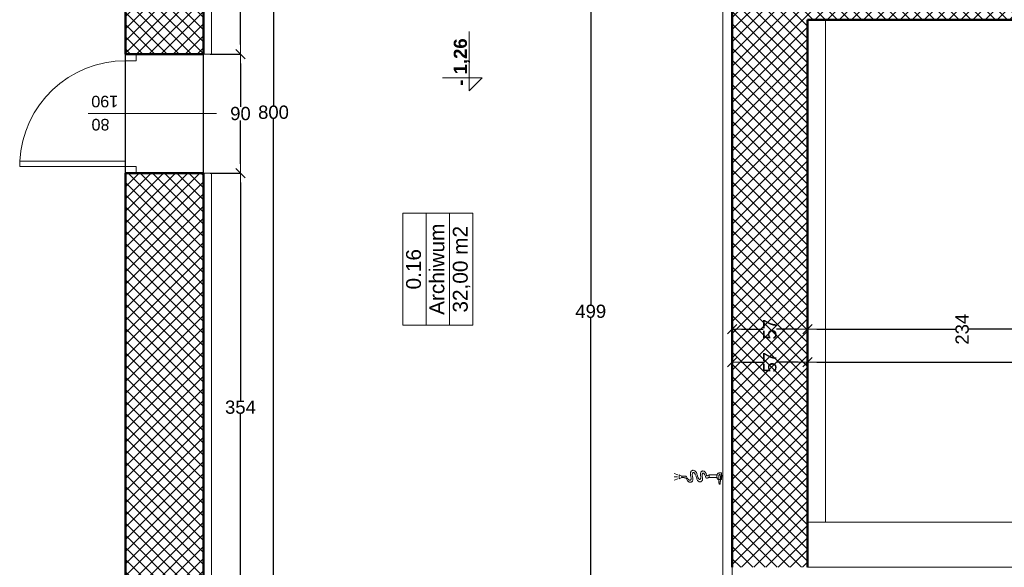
# Model space of a CAD drawing. Header units: millimetres. Extents: x 309006 to 595006, y -33000 to 67000.
# Tile 27 of 55: x 441522 to 448971, y 13562 to 17702. Entities that reach past the tile are written whole.
import ezdxf
from ezdxf.enums import TextEntityAlignment as Align

# ---------------------------------------------------------------- set-up
doc = ezdxf.new("R2010")
doc.units = ezdxf.units.MM
doc.header["$MEASUREMENT"] = 0
doc.linetypes.add('Przerywana 1_100', pattern=[100, 50, -50])
for name, color, linetype in [('Drzwi ArchiCAD', 7, 'Continuous'), ('Opisy', 7, 'Continuous'), ('Wymiary', 7, 'Continuous'), ('Ściany', 7, 'Continuous')]:
    doc.layers.add(name, color=color, linetype=linetype)
for name, color, linetype, lineweight in [('Drzwi ArchiCAD_Nr_pióra__21', 7, 'Continuous', 50), ('Drzwi ArchiCAD_Nr_pióra__3', 7, 'Continuous', 20), ('Drzwi ArchiCAD_Nr_pióra__4', 7, 'Continuous', 20), ('Metryczki pomieszczeń ArchiCADa_Nr_pióra__6', 7, 'Continuous', 13), ('Poziomy_Nr_pióra__6', 7, 'Continuous', 13), ('Znaczniki drzwi ArchiCADa_Nr_pióra__5', 7, 'Continuous', 5), ('Ściany_Nr_pióra__21', 7, 'Continuous', 50), ('Ściany_Nr_pióra__3', 7, 'Continuous', 20)]:
    doc.layers.add(name, color=color, linetype=linetype, lineweight=lineweight)
for name, color, linetype, lineweight, true_color in [('Drzwi ArchiCAD_Nr_pióra__82', 7, 'Continuous', 5, 0x4b4b4b), ('Wyposażenie_Nr_pióra__43', 7, 'Continuous', 5, 0x4b4b4b), ('Ściany_Nr_pióra__102', 7, 'Continuous', 5, 0x8c8c8c)]:
    doc.layers.add(name, color=color, linetype=linetype, lineweight=lineweight, true_color=true_color)
doc.styles.add('GENERATED_STYLE_1', font='arial.ttf')
doc.styles.add('GENERATED_STYLE_2', font='arial.ttf')
doc.dimstyles.new('GENERATED_STYLE__1', dxfattribs={"dimtxt": 100, "dimasz": 71.25, "dimexe": 0.18, "dimexo": 50, "dimgap": 0.09, "dimtad": 1, "dimdec": 0, "dimlfac": 0.1, "dimzin": 0, "dimdsep": 46, "dimtxsty": 'GENERATED_STYLE_1', "dimblk": 'ARROWHEAD_6', "dimblk1": 'ARROWHEAD_6', "dimblk2": 'ARROWHEAD_6', "dimcen": 0.09, "dimclrd": 7, "dimclre": 7, "dimclrt": 7, "dimazin": 0, "dimtfac": 1, "dimtdec": 4, "dimtmove": 0, "dimatfit": 3, "dimfxl": 1, "dimtolj": 1, "dimtzin": 0, "dimarcsym": 0})
doc.dimstyles.new('GENERATED_STYLE__2', dxfattribs={"dimtxt": 100, "dimasz": 71.25, "dimexe": 0.18, "dimexo": 50, "dimgap": 0.09, "dimtad": 1, "dimtih": 1, "dimtoh": 1, "dimdec": 0, "dimlfac": 0.1, "dimzin": 0, "dimdsep": 46, "dimtxsty": 'GENERATED_STYLE_1', "dimblk": 'ARROWHEAD_6', "dimblk1": 'ARROWHEAD_6', "dimblk2": 'ARROWHEAD_6', "dimcen": 0.09, "dimclrd": 7, "dimclre": 7, "dimclrt": 7, "dimazin": 0, "dimtfac": 1, "dimtdec": 4, "dimtmove": 0, "dimatfit": 3, "dimfxl": 1, "dimtolj": 1, "dimtzin": 0, "dimarcsym": 0})
pattern_1 = [(45, (0, 0), (-45.961939, 45.961939), []), (135, (0, 0), (45.961939, 45.961939), [])]

# ---------------------------------------------------------------- blocks, each defined once
blk = doc.blocks.new('Archiwum_0.16_52', base_point=(288252.3, 21024.6))
at = {"layer": 'Metryczki pomieszczeń ArchiCADa_Nr_pióra__6', "linetype": 'Continuous'}
for p, q in [((287829.4, 21289.8), (288675.2, 21289.8)), ((287829.4, 21113), (287829.4, 21289.8)), ((288675.2, 21289.8), (288675.2, 21113)), ((288675.2, 21113), (287829.4, 21113)), ((287829.4, 21113), (288675.2, 21113)), ((287829.4, 20936.2), (287829.4, 21113)), ((288675.2, 21113), (288675.2, 20936.2)), ((288675.2, 20936.2), (287829.4, 20936.2)), ((287829.4, 20936.2), (288675.2, 20936.2)), ((287829.4, 20759.4), (287829.4, 20936.2)), ((288675.2, 20936.2), (288675.2, 20759.4)), ((288675.2, 20759.4), (287829.4, 20759.4))]:
    blk.add_line(p, q, dxfattribs=at)
at = {"layer": 'Metryczki pomieszczeń ArchiCADa_Nr_pióra__6'}
for tag, style, p in [('ROOM_NUMBER', 'GENERATED_STYLE_2', (288252.3, 21264.1)), ('ROOM_NAME', 'GENERATED_STYLE_2', (288252.3, 21087.3)), ('ROOM_AREA', 'GENERATED_STYLE_1', (288252.3, 20910.5))]:
    blk.add_attdef(tag, text='', height=112.5, dxfattribs=dict(at, style=style)).set_placement(p, align=Align.TOP_CENTER)
blk = doc.blocks.new('Ściana_141', base_point=(290139, 18797.1))
at = {"layer": 'Ściany_Nr_pióra__102', "linetype": 'Continuous'}
h = blk.add_hatch(dxfattribs=at)
h.set_pattern_fill('Bloczki_betonowe', color=256, style=0, pattern_type=2)
h.set_pattern_definition(pattern_1)
h.paths.add_polyline_path([(290139, 18227.1), (290139, 15757.1), (290219, 15757.1), (290429, 15757.1), (290429, 18797.1)])
at = {"layer": 'Ściany_Nr_pióra__21', "linetype": 'Continuous', "flags": 128}
blk.add_lwpolyline([(290139, 18227.1), (290139, 15887.1)], dxfattribs=at)
blk = doc.blocks.new('D1 Drzwi proste 13_7')
at = {"layer": 'Drzwi ArchiCAD_Nr_pióra__21', "linetype": 'Continuous'}
for p, q in [((-450, 0), (-450, -80)), ((450, 0), (450, -80))]:
    blk.add_line(p, q, dxfattribs=at)
at = {"layer": 'Drzwi ArchiCAD_Nr_pióra__3', "linetype": 'Continuous'}
blk.add_arc((400, 0), 800, 92.86598, 180, dxfattribs=at)
at = {"layer": 'Drzwi ArchiCAD_Nr_pióra__4', "linetype": 'Continuous'}
for p, q in [((400, 800), (360, 800)), ((360, 800), (360, 0)), ((400, 0), (400, 800)), ((-400, 0), (-450, 0)), ((-450, 0), (-450, -80)), ((-400, -80), (-400, 0)), ((360, 0), (400, 0)), ((450, 0), (400, 0)), ((400, 0), (400, -80)), ((450, -80), (450, 0)), ((-450, -80), (-400, -80)), ((400, -80), (450, -80))]:
    blk.add_line(p, q, dxfattribs=at)
at = {"layer": 'Drzwi ArchiCAD_Nr_pióra__82', "linetype": 'Przerywana 1_100'}
for p, q in [((-450, 0), (450, 0)), ((-450, -590), (450, -590))]:
    blk.add_line(p, q, dxfattribs=at)
blk = doc.blocks.new('Znacznik O 13_11')
at = {"layer": 'Znaczniki drzwi ArchiCADa_Nr_pióra__5', "linetype": 'Continuous'}
blk.add_line((0, -871.25), (0, 100), dxfattribs=at)
at = {"layer": 'Znaczniki drzwi ArchiCADa_Nr_pióra__5', "style": 'GENERATED_STYLE_1'}
for tag, p in [('AC_MarkerText_3', (-161.25, -587.2295)), ('AC_MarkerText_2', (13.75, -653.6295))]:
    blk.add_attdef(tag, text='', height=87.5, rotation=270, dxfattribs=at).set_placement(p, align=Align.BOTTOM_LEFT)
blk = doc.blocks.new('Ściana_155', base_point=(293439, 22797.1))
at = {"layer": 'Ściany_Nr_pióra__102', "linetype": 'Continuous'}
h = blk.add_hatch(dxfattribs=at)
h.set_pattern_fill('Bloczki_betonowe', color=256, style=0, pattern_type=2)
h.set_pattern_definition(pattern_1)
h.paths.add_polyline_path([(288979, 23387.1), (285079, 23387.1), (285079, 22877.1), (285079, 22797.1), (288979, 22797.1), (288979, 23307.1)])
h = blk.add_hatch(dxfattribs=at)
h.set_pattern_fill('Bloczki_betonowe', color=256, style=0, pattern_type=2)
h.set_pattern_definition(pattern_1)
h.paths.add_polyline_path([(289879, 23307.1), (289879, 22797.1), (293439, 22797.1), (294019, 23387.1), (289879, 23387.1)])
at = {"layer": 'Ściany_Nr_pióra__21', "linetype": 'Continuous'}
for p, q in [((288979, 23387.1), (288979, 23307.1)), ((289879, 23387.1), (289879, 23307.1)), ((288979, 23307.1), (288979, 22797.1)), ((289879, 23307.1), (289879, 22797.1))]:
    blk.add_line(p, q, dxfattribs=at)
at = {"layer": 'Ściany_Nr_pióra__21', "linetype": 'Continuous', "flags": 128}
for points in [[(288979, 23387.1), (285079, 23387.1)], [(294019, 23387.1), (289879, 23387.1)], [(285439, 22797.1), (288979, 22797.1)], [(289879, 22797.1), (293439, 22797.1)]]:
    blk.add_lwpolyline(points, dxfattribs=at)
at = {"layer": 'Drzwi ArchiCAD', "color": 251, "linetype": 'Continuous', "lineweight": 20, "true_color": 0x6a6a6a, "xscale": -1, "zscale": 1000}
blk.add_blockref('D1 Drzwi proste 13_7', (289429, 23387.1), dxfattribs=at)
at = {"layer": 'Znaczniki drzwi ArchiCADa_Nr_pióra__5'}
ref = blk.add_blockref('Znacznik O 13_11', (289429, 22797.1), dxfattribs=dict(at, rotation=180))
ref.add_attrib('AC_MarkerText_2', '80', dxfattribs={"color": 7, "height": 87.5, "rotation": 90, "style": 'GENERATED_STYLE_1'}).set_placement((289415.3, 23507.9), align=Align.BOTTOM_LEFT)
ref.add_attrib('AC_MarkerText_3', '190', dxfattribs={"color": 7, "height": 87.5, "rotation": 90, "style": 'GENERATED_STYLE_1'}).set_placement((289590.3, 23441.5), align=Align.BOTTOM_LEFT)
blk = doc.blocks.new('Ściana_194', base_point=(285999, 18797.1))
at = {"layer": 'Ściany_Nr_pióra__102', "linetype": 'Continuous'}
h = blk.add_hatch(dxfattribs=at)
h.set_pattern_fill('Bloczki_betonowe', color=256, style=0, pattern_type=2)
h.set_pattern_definition(pattern_1)
h.paths.add_polyline_path([(285999, 18227.1), (290139, 18227.1), (290429, 18797.1), (285999, 18797.1)])
at = {"layer": 'Ściany_Nr_pióra__21', "linetype": 'Continuous', "flags": 128}
for points in [[(290429, 18797.1), (285999, 18797.1)], [(285999, 18227.1), (290139, 18227.1)]]:
    blk.add_lwpolyline(points, dxfattribs=at)
blk = doc.blocks.new('ARROWHEAD_6')
at = {"color": 0, "linetype": 'Continuous', "lineweight": 0}
for p, q in [((0, 0), (-1, 0)), ((-0.5, -0.5), (0.5, 0.5))]:
    blk.add_line(p, q, dxfattribs=at)
blk = doc.blocks.new('*D1335')
at = {"layer": 'Defpoints', "color": 0}
for p in [(444712, 21002.1), (442912, 20682.1), (442912, 15802.5)]:
    blk.add_point(p, dxfattribs=at)
at = {"layer": 'Wymiary', "color": 7, "linetype": 'Continuous', "lineweight": -2}
for p, q in [((444712, 20952.1), (444712, 20681.9)), ((442912, 15852.5), (442912, 20682.3)), ((442983.2, 20682.1), (443760.8, 20682.1)), ((444640.7, 20682.1), (443863.1, 20682.1))]:
    blk.add_line(p, q, dxfattribs=at)
at = {"layer": 'Wymiary', "color": 7, "lineweight": -2, "xscale": 71.25, "yscale": 71.25, "zscale": 71.25, "rotation": 180}
blk.add_blockref('ARROWHEAD_6', (442912, 20682.1), dxfattribs=at)
at = {"layer": 'Wymiary', "color": 7, "lineweight": -2, "xscale": 71.25, "yscale": 71.25, "zscale": 71.25}
blk.add_blockref('ARROWHEAD_6', (444712, 20682.1), dxfattribs=at)
at = {"layer": 'Wymiary', "color": 7, "lineweight": 5, "insert": (443812, 20682.1), "char_height": 100, "attachment_point": 5, "rotation": 90, "style": 'GENERATED_STYLE_1'}
blk.add_mtext('\\A1;180', dxfattribs=at)
blk = doc.blocks.new('*D1336')
at = {"layer": 'Defpoints', "color": 0}
for p in [(442322, 20682.1), (442322, 15802.5), (442912, 15802.5)]:
    blk.add_point(p, dxfattribs=at)
at = {"layer": 'Wymiary', "color": 7, "linetype": 'Continuous', "lineweight": -2}
for p, q in [((442322, 15852.5), (442322, 20682.3)), ((442393.2, 20682.1), (442565.8, 20682.1)), ((442840.7, 20682.1), (442668.1, 20682.1)), ((442912, 15852.5), (442912, 20682.3))]:
    blk.add_line(p, q, dxfattribs=at)
at = {"layer": 'Wymiary', "color": 7, "lineweight": -2, "xscale": 71.25, "yscale": 71.25, "zscale": 71.25, "rotation": 180}
blk.add_blockref('ARROWHEAD_6', (442322, 20682.1), dxfattribs=at)
at = {"layer": 'Wymiary', "color": 7, "lineweight": -2, "xscale": 71.25, "yscale": 71.25, "zscale": 71.25}
blk.add_blockref('ARROWHEAD_6', (442912, 20682.1), dxfattribs=at)
at = {"layer": 'Wymiary', "color": 7, "lineweight": 5, "insert": (442617, 20682.1), "char_height": 100, "attachment_point": 5, "rotation": 90, "style": 'GENERATED_STYLE_1'}
blk.add_mtext('\\A1;59', dxfattribs=at)
blk = doc.blocks.new('*D1347')
at = {"layer": 'Defpoints', "color": 0}
for p in [(446912, 19947.1), (442912, 19172.1), (442912, 15802.5)]:
    blk.add_point(p, dxfattribs=at)
at = {"layer": 'Wymiary', "color": 7, "linetype": 'Continuous', "lineweight": -2}
for p, q in [((446912, 19897.1), (446912, 19171.9)), ((442912, 15852.5), (442912, 19172.3)), ((442983.2, 19172.1), (444860.8, 19172.1)), ((446840.7, 19172.1), (444963.1, 19172.1))]:
    blk.add_line(p, q, dxfattribs=at)
at = {"layer": 'Wymiary', "color": 7, "lineweight": -2, "xscale": 71.25, "yscale": 71.25, "zscale": 71.25, "rotation": 180}
blk.add_blockref('ARROWHEAD_6', (442912, 19172.1), dxfattribs=at)
at = {"layer": 'Wymiary', "color": 7, "lineweight": -2, "xscale": 71.25, "yscale": 71.25, "zscale": 71.25}
blk.add_blockref('ARROWHEAD_6', (446912, 19172.1), dxfattribs=at)
at = {"layer": 'Wymiary', "color": 7, "lineweight": 5, "insert": (444912, 19172.1), "char_height": 100, "attachment_point": 5, "rotation": 90, "style": 'GENERATED_STYLE_1'}
blk.add_mtext('\\A1;400', dxfattribs=at)
blk = doc.blocks.new('*D1388')
at = {"layer": 'Defpoints', "color": 0}
for p in [(447482, 15632.1), (447482, 15112.1), (455482, 14997.1)]:
    blk.add_point(p, dxfattribs=at)
at = {"layer": 'Wymiary', "color": 7, "linetype": 'Continuous', "lineweight": -2}
for p, q in [((447482, 15582.1), (447482, 15111.9)), ((447553.2, 15112.1), (451430.8, 15112.1)), ((455410.7, 15112.1), (451533.1, 15112.1)), ((455482, 15047.1), (455482, 15112.3))]:
    blk.add_line(p, q, dxfattribs=at)
at = {"layer": 'Wymiary', "color": 7, "lineweight": -2, "xscale": 71.25, "yscale": 71.25, "zscale": 71.25}
for p, rotation in [((447482, 15112.1), 180), ((455482, 15112.1), 360)]:
    blk.add_blockref('ARROWHEAD_6', p, dxfattribs=dict(at, rotation=rotation))
at = {"layer": 'Wymiary', "color": 7, "lineweight": 5, "insert": (451482, 15112.1), "char_height": 100, "attachment_point": 5, "rotation": 90, "style": 'GENERATED_STYLE_1'}
blk.add_mtext('\\A1;800', dxfattribs=at)
blk = doc.blocks.new('*D1389')
at = {"layer": 'Defpoints', "color": 0}
for p in [(446912, 15632.1), (447482, 15632.1), (446912, 15112.1)]:
    blk.add_point(p, dxfattribs=at)
at = {"layer": 'Wymiary', "color": 7, "linetype": 'Continuous', "lineweight": -2}
for p, q in [((446912, 15582.1), (446912, 15111.9)), ((447482, 15582.1), (447482, 15111.9)), ((446983.2, 15112.1), (447146, 15112.1)), ((447410.7, 15112.1), (447247.9, 15112.1))]:
    blk.add_line(p, q, dxfattribs=at)
at = {"layer": 'Wymiary', "color": 7, "lineweight": -2, "xscale": 71.25, "yscale": 71.25, "zscale": 71.25, "rotation": 180}
blk.add_blockref('ARROWHEAD_6', (446912, 15112.1), dxfattribs=at)
at = {"layer": 'Wymiary', "color": 7, "lineweight": -2, "xscale": 71.25, "yscale": 71.25, "zscale": 71.25}
blk.add_blockref('ARROWHEAD_6', (447482, 15112.1), dxfattribs=at)
at = {"layer": 'Wymiary', "color": 7, "lineweight": 5, "insert": (447197, 15112.1), "char_height": 100, "attachment_point": 5, "rotation": 90, "style": 'GENERATED_STYLE_1'}
blk.add_mtext('\\A1;57', dxfattribs=at)
blk = doc.blocks.new('*D1402')
at = {"layer": 'Defpoints', "color": 0}
for p in [(442912, 16542.1), (443192, 16542.1), (444162, 13002.1)]:
    blk.add_point(p, dxfattribs=at)
at = {"layer": 'Wymiary', "color": 7, "linetype": 'Continuous', "lineweight": -2}
for p, q in [((442962, 16542.1), (443192.2, 16542.1)), ((443192, 16470.9), (443192, 14823.2)), ((443192, 13073.4), (443192, 14721)), ((444112, 13002.1), (443191.8, 13002.1))]:
    blk.add_line(p, q, dxfattribs=at)
at = {"layer": 'Wymiary', "color": 7, "lineweight": -2, "xscale": 71.25, "yscale": 71.25, "zscale": 71.25}
for p, rotation in [((443192, 16542.1), 90), ((443192, 13002.1), 270)]:
    blk.add_blockref('ARROWHEAD_6', p, dxfattribs=dict(at, rotation=rotation))
at = {"layer": 'Wymiary', "color": 7, "lineweight": 5, "insert": (443192, 14772.1), "char_height": 100, "attachment_point": 5, "style": 'GENERATED_STYLE_1'}
blk.add_mtext('\\A1;354', dxfattribs=at)
blk = doc.blocks.new('*D1403')
at = {"layer": 'Defpoints', "color": 0}
for p in [(442912, 17442.1), (443192, 17442.1), (442912, 16542.1)]:
    blk.add_point(p, dxfattribs=at)
at = {"layer": 'Wymiary', "color": 7, "linetype": 'Continuous', "lineweight": -2}
for p, q in [((442962, 17442.1), (443192.2, 17442.1)), ((443192, 17370.9), (443192, 17043.2)), ((443192, 16613.4), (443192, 16941)), ((442962, 16542.1), (443192.2, 16542.1))]:
    blk.add_line(p, q, dxfattribs=at)
at = {"layer": 'Wymiary', "color": 7, "lineweight": -2, "xscale": 71.25, "yscale": 71.25, "zscale": 71.25}
for p, rotation in [((443192, 17442.1), 90), ((443192, 16542.1), 270)]:
    blk.add_blockref('ARROWHEAD_6', p, dxfattribs=dict(at, rotation=rotation))
at = {"layer": 'Wymiary', "color": 7, "lineweight": 5, "insert": (443192, 16992.1), "char_height": 100, "attachment_point": 5, "style": 'GENERATED_STYLE_1'}
blk.add_mtext('\\A1;90', dxfattribs=at)
blk = doc.blocks.new('*D1404')
at = {"layer": 'Defpoints', "color": 0}
for p in [(443192, 21002.1), (444912, 21002.1), (442912, 17442.1)]:
    blk.add_point(p, dxfattribs=at)
at = {"layer": 'Wymiary', "color": 7, "linetype": 'Continuous', "lineweight": -2}
for p, q in [((444862, 21002.1), (443191.8, 21002.1)), ((443192, 20930.9), (443192, 19273.2)), ((443192, 17513.4), (443192, 19171)), ((442962, 17442.1), (443192.2, 17442.1))]:
    blk.add_line(p, q, dxfattribs=at)
at = {"layer": 'Wymiary', "color": 7, "lineweight": -2, "xscale": 71.25, "yscale": 71.25, "zscale": 71.25}
for p, rotation in [((443192, 21002.1), 90), ((443192, 17442.1), 270)]:
    blk.add_blockref('ARROWHEAD_6', p, dxfattribs=dict(at, rotation=rotation))
at = {"layer": 'Wymiary', "color": 7, "lineweight": 5, "insert": (443192, 19222.1), "char_height": 100, "attachment_point": 5, "style": 'GENERATED_STYLE_1'}
blk.add_mtext('\\A1;356', dxfattribs=at)
blk = doc.blocks.new('*D1406')
at = {"layer": 'Defpoints', "color": 0}
for p in [(443442, 21002.1), (444912, 21002.1), (444162, 13002.1)]:
    blk.add_point(p, dxfattribs=at)
at = {"layer": 'Wymiary', "color": 7, "linetype": 'Continuous', "lineweight": -2}
for p, q in [((444862, 21002.1), (443441.8, 21002.1)), ((443442, 20930.9), (443442, 17053.2)), ((443442, 13073.4), (443442, 16951)), ((444112, 13002.1), (443441.8, 13002.1))]:
    blk.add_line(p, q, dxfattribs=at)
at = {"layer": 'Wymiary', "color": 7, "lineweight": -2, "xscale": 71.25, "yscale": 71.25, "zscale": 71.25}
for p, rotation in [((443442, 21002.1), 90), ((443442, 13002.1), 270)]:
    blk.add_blockref('ARROWHEAD_6', p, dxfattribs=dict(at, rotation=rotation))
at = {"layer": 'Wymiary', "color": 7, "lineweight": 5, "insert": (443442, 17002.1), "char_height": 100, "attachment_point": 5, "style": 'GENERATED_STYLE_1'}
blk.add_mtext('\\A1;800', dxfattribs=at)
blk = doc.blocks.new('*D1408')
at = {"layer": 'Defpoints', "color": 0}
for p in [(445842, 17992.1), (446912, 17992.1), (446912, 13002.1)]:
    blk.add_point(p, dxfattribs=at)
at = {"layer": 'Wymiary', "color": 7, "linetype": 'Continuous', "lineweight": -2}
for p, q in [((446862, 17992.1), (445841.8, 17992.1)), ((445842, 17920.9), (445842, 15548.2)), ((445842, 13073.4), (445842, 15446)), ((446862, 13002.1), (445841.8, 13002.1))]:
    blk.add_line(p, q, dxfattribs=at)
at = {"layer": 'Wymiary', "color": 7, "lineweight": -2, "xscale": 71.25, "yscale": 71.25, "zscale": 71.25}
for p, rotation in [((445842, 17992.1), 90), ((445842, 13002.1), 270)]:
    blk.add_blockref('ARROWHEAD_6', p, dxfattribs=dict(at, rotation=rotation))
at = {"layer": 'Wymiary', "color": 7, "lineweight": 5, "insert": (445842, 15497.1), "char_height": 100, "attachment_point": 5, "style": 'GENERATED_STYLE_1'}
blk.add_mtext('\\A1;499', dxfattribs=at)
blk = doc.blocks.new('*D1418')
at = {"layer": 'Defpoints', "color": 0}
for p in [(442322, 15802.5), (442322, 11202.1), (442912, 11022.1)]:
    blk.add_point(p, dxfattribs=at)
at = {"layer": 'Wymiary', "color": 7, "linetype": 'Continuous', "lineweight": -2}
for p, q in [((442322, 15752.5), (442322, 11201.9)), ((442393.2, 11202.1), (442565.8, 11202.1)), ((442840.7, 11202.1), (442668.1, 11202.1)), ((442912, 11072.1), (442912, 11202.3))]:
    blk.add_line(p, q, dxfattribs=at)
at = {"layer": 'Wymiary', "color": 7, "lineweight": -2, "xscale": 71.25, "yscale": 71.25, "zscale": 71.25, "rotation": 180}
blk.add_blockref('ARROWHEAD_6', (442322, 11202.1), dxfattribs=at)
at = {"layer": 'Wymiary', "color": 7, "lineweight": -2, "xscale": 71.25, "yscale": 71.25, "zscale": 71.25}
blk.add_blockref('ARROWHEAD_6', (442912, 11202.1), dxfattribs=at)
at = {"layer": 'Wymiary', "color": 7, "lineweight": 5, "insert": (442617, 11202.1), "char_height": 100, "attachment_point": 5, "rotation": 90, "style": 'GENERATED_STYLE_1'}
blk.add_mtext('\\A1;59', dxfattribs=at)
blk = doc.blocks.new('*D1426')
at = {"layer": 'Defpoints', "color": 0}
for p in [(449822, 16432.1), (447482, 15632.1), (447482, 15362.1)]:
    blk.add_point(p, dxfattribs=at)
at = {"layer": 'Wymiary', "color": 7, "linetype": 'Continuous', "lineweight": -2}
for p, q in [((449822, 16382.1), (449822, 15361.9)), ((447482, 15582.1), (447482, 15361.9)), ((447553.2, 15362.1), (448600.8, 15362.1)), ((449750.7, 15362.1), (448703.1, 15362.1))]:
    blk.add_line(p, q, dxfattribs=at)
at = {"layer": 'Wymiary', "color": 7, "lineweight": -2, "xscale": 71.25, "yscale": 71.25, "zscale": 71.25, "rotation": 180}
blk.add_blockref('ARROWHEAD_6', (447482, 15362.1), dxfattribs=at)
at = {"layer": 'Wymiary', "color": 7, "lineweight": -2, "xscale": 71.25, "yscale": 71.25, "zscale": 71.25}
blk.add_blockref('ARROWHEAD_6', (449822, 15362.1), dxfattribs=at)
at = {"layer": 'Wymiary', "color": 7, "lineweight": 5, "insert": (448652, 15362.1), "char_height": 100, "attachment_point": 5, "rotation": 90, "style": 'GENERATED_STYLE_1'}
blk.add_mtext('\\A1;234', dxfattribs=at)
blk = doc.blocks.new('*D1427')
at = {"layer": 'Defpoints', "color": 0}
for p in [(446912, 15632.1), (447482, 15632.1), (446912, 15362.1)]:
    blk.add_point(p, dxfattribs=at)
at = {"layer": 'Wymiary', "color": 7, "linetype": 'Continuous', "lineweight": -2}
for p, q in [((446912, 15582.1), (446912, 15361.9)), ((447482, 15582.1), (447482, 15361.9)), ((446983.2, 15362.1), (447146, 15362.1)), ((447410.7, 15362.1), (447247.9, 15362.1))]:
    blk.add_line(p, q, dxfattribs=at)
at = {"layer": 'Wymiary', "color": 7, "lineweight": -2, "xscale": 71.25, "yscale": 71.25, "zscale": 71.25, "rotation": 180}
blk.add_blockref('ARROWHEAD_6', (446912, 15362.1), dxfattribs=at)
at = {"layer": 'Wymiary', "color": 7, "lineweight": -2, "xscale": 71.25, "yscale": 71.25, "zscale": 71.25}
blk.add_blockref('ARROWHEAD_6', (447482, 15362.1), dxfattribs=at)
at = {"layer": 'Wymiary', "color": 7, "lineweight": 5, "insert": (447197, 15362.1), "char_height": 100, "attachment_point": 5, "rotation": 90, "style": 'GENERATED_STYLE_1'}
blk.add_mtext('\\A1;57', dxfattribs=at)

msp = doc.modelspace()

# ---------------------------------------------------------------- linework, layer by layer
at = {"layer": 'Opisy', "color": 9, "linetype": 'Continuous', "lineweight": 5, "flags": 128}
for points in [[(446912, 21002.1), (442912, 21002.1), (442912, 13002.1), (446912, 13002.1)], [(455482, 16432.1), (449822, 16432.1), (449822, 17702.1), (447482, 17702.1), (447482, 13562.1), (455482, 13562.1)]]:
    msp.add_lwpolyline(points, close=True, dxfattribs=at)
at = {"layer": 'Poziomy_Nr_pióra__6', "linetype": 'Continuous', "lineweight": 5}
for p, q in [((444921, 17263.7), (444921, 17613.7)), ((445021, 17263.7), (444721, 17263.7)), ((445021, 17263.7), (444921, 17163.7)), ((444921, 17163.7), (444921, 17263.7))]:
    msp.add_line(p, q, dxfattribs=at)
at = {"layer": 'Wyposażenie_Nr_pióra__43', "linetype": 'Continuous', "lineweight": 5, "flags": 128}
for points in [[(446502, 14260.3), (446472, 14270.3)], [(446497, 14245.3), (446472, 14245.3)], [(446502, 14230.3), (446472, 14220.3)]]:
    msp.add_lwpolyline(points, dxfattribs=at)
for points in [[(446532, 14250.3), (446532, 14240.3), (446512, 14230.3), (446512, 14260.3)], [(446737, 14260.3), (446737, 14240.3), (446797, 14240.3), (446797, 14260.3)], [(446832, 14255.3), (446842, 14255.3), (446842, 14245.3), (446832, 14245.3)]]:
    msp.add_lwpolyline(points, close=True, dxfattribs=at)
at = {"layer": 'Wyposażenie_Nr_pióra__43', "linetype": 'Continuous', "lineweight": 5}
for points in [[(446567, 14245.3), (446566.6, 14246.2), (446566, 14247), (446565.4, 14247.7), (446564.8, 14248.4), (446564.1, 14248.9), (446563.3, 14249.4), (446562.6, 14249.9), (446561.7, 14250.3), (446560.9, 14250.6), (446559.9, 14250.9), (446559, 14251.1), (446558, 14251.2), (446557, 14251.4), (446556, 14251.5), (446554.9, 14251.5), (446553.8, 14251.6), (446552.6, 14251.6), (446551.5, 14251.5), (446550.3, 14251.5), (446549.1, 14251.4), (446547.9, 14251.3), (446546.6, 14251.2), (446545.3, 14251.1), (446544.1, 14251), (446542.7, 14250.9), (446541.4, 14250.8), (446540.1, 14250.7), (446538.8, 14250.6), (446537.4, 14250.5), (446536.1, 14250.4), (446534.7, 14250.4), (446533.3, 14250.3), (446532, 14250.3)], [(446567, 14230.3), (446566.5, 14231.2), (446566, 14232), (446565.4, 14232.8), (446564.8, 14233.6), (446564.1, 14234.2), (446563.3, 14234.8), (446562.6, 14235.5), (446561.7, 14236), (446560.9, 14236.5), (446560, 14237), (446559, 14237.4), (446558, 14237.7), (446557, 14238.1), (446556, 14238.4), (446554.9, 14238.7), (446553.8, 14239), (446552.6, 14239.2), (446551.5, 14239.4), (446550.3, 14239.6), (446549.1, 14239.7), (446547.9, 14239.8), (446546.6, 14240), (446545.3, 14240), (446544.1, 14240.1), (446542.7, 14240.2), (446541.4, 14240.2), (446540.1, 14240.3), (446538.8, 14240.3), (446537.4, 14240.3), (446536.1, 14240.3), (446534.7, 14240.3), (446533.3, 14240.3), (446532, 14240.3)], [(446597, 14255.3), (446598.2, 14251.7), (446599.3, 14247.9), (446600, 14244.2), (446600.6, 14241.2), (446601, 14238.2), (446601.1, 14235.2), (446601.1, 14232.9), (446601, 14230.6), (446600.4, 14228.3), (446600, 14226.7), (446599.4, 14225), (446598.4, 14223.6), (446597.6, 14222.5), (446596.5, 14221.5), (446595.2, 14220.9), (446593.9, 14220.3), (446592.5, 14220.1), (446591.1, 14220.2), (446589.5, 14220.3), (446587.9, 14220.8), (446586.4, 14221.5), (446584.6, 14222.3), (446582.9, 14223.4), (446581.4, 14224.7), (446579.5, 14226.2), (446577.8, 14227.9), (446576.3, 14229.8), (446574.5, 14231.9), (446572.9, 14234.2), (446571.4, 14236.6), (446569.7, 14239.4), (446568.3, 14242.3), (446567, 14245.3)], [(446612, 14245.3), (446613.2, 14241.6), (446614.2, 14237.8), (446614.7, 14233.9), (446615.1, 14230.7), (446615.1, 14227.5), (446614.8, 14224.3), (446614.4, 14221.7), (446613.8, 14219.1), (446612.7, 14216.6), (446611.8, 14214.5), (446610.5, 14212.5), (446608.9, 14210.8), (446607.4, 14209.3), (446605.6, 14208), (446603.7, 14207.1), (446601.8, 14206.1), (446599.7, 14205.6), (446597.6, 14205.4), (446595.4, 14205.1), (446593.1, 14205.3), (446590.9, 14205.8), (446588.5, 14206.3), (446586.3, 14207.2), (446584.1, 14208.4), (446581.7, 14209.8), (446579.6, 14211.5), (446577.6, 14213.4), (446575.4, 14215.5), (446573.4, 14218), (446571.8, 14220.6), (446569.8, 14223.7), (446568.2, 14226.9), (446567, 14230.3)], [(446647, 14260.3), (446646.1, 14264.5), (446645, 14268.6), (446643.3, 14272.6), (446642, 14276), (446640.3, 14279.2), (446638.2, 14282.2), (446636.4, 14284.8), (446634.3, 14287.1), (446631.9, 14289.2), (446629.8, 14290.9), (446627.5, 14292.4), (446625, 14293.5), (446622.8, 14294.5), (446620.4, 14295.2), (446617.9, 14295.3), (446615.7, 14295.5), (446613.3, 14295.3), (446611.1, 14294.7), (446608.9, 14294), (446606.9, 14292.9), (446605.1, 14291.5), (446603.1, 14290), (446601.5, 14288.1), (446600.2, 14286), (446598.7, 14283.5), (446597.6, 14280.8), (446596.9, 14278.1), (446596, 14274.7), (446595.7, 14271.3), (446595.7, 14267.8), (446595.7, 14263.6), (446596.2, 14259.4), (446597, 14255.3)], [(446642, 14240.3), (446641.1, 14244.2), (446640.1, 14248), (446638.8, 14251.7), (446637.7, 14255), (446636.4, 14258.1), (446634.9, 14261.2), (446633.6, 14263.9), (446632.2, 14266.4), (446630.6, 14268.8), (446629.2, 14270.8), (446627.7, 14272.7), (446626, 14274.3), (446624.7, 14275.6), (446623.3, 14276.8), (446621.6, 14277.6), (446620.3, 14278.3), (446618.9, 14278.7), (446617.5, 14278.7), (446616.3, 14278.6), (446615, 14278.1), (446614.1, 14277.3), (446612.8, 14276.3), (446612.1, 14274.8), (446611.5, 14273.3), (446610.7, 14271.2), (446610.3, 14269), (446610.1, 14266.8), (446609.9, 14263.7), (446610, 14260.6), (446610.2, 14257.5), (446610.5, 14253.4), (446611.2, 14249.3), (446612, 14245.3)], [(446687, 14240.3), (446687.8, 14237.4), (446688.3, 14234.4), (446688.4, 14231.3), (446688.5, 14228.7), (446688.2, 14226), (446687.5, 14223.5), (446686.9, 14221.2), (446686, 14219), (446684.7, 14217.1), (446683.6, 14215.2), (446682.1, 14213.6), (446680.4, 14212.2), (446678.8, 14210.9), (446676.9, 14209.9), (446675, 14209.2), (446673, 14208.5), (446670.9, 14208.2), (446668.9, 14208.2), (446666.7, 14208.2), (446664.5, 14208.6), (446662.5, 14209.4), (446660.2, 14210.2), (446658.1, 14211.5), (446656.2, 14213), (446653.9, 14214.8), (446652, 14216.9), (446650.4, 14219.2), (446648.4, 14222), (446646.8, 14225.1), (446645.5, 14228.3), (446643.9, 14232.1), (446642.8, 14236.2), (446642, 14240.3)], [(446672, 14260.3), (446672.8, 14256.6), (446673.5, 14252.9), (446673.9, 14249.2), (446674.2, 14246.2), (446674.4, 14243.2), (446674.3, 14240.2), (446674.2, 14238), (446673.9, 14235.7), (446673.4, 14233.5), (446673, 14232), (446672.4, 14230.4), (446671.4, 14229.1), (446670.7, 14228.1), (446669.7, 14227.2), (446668.6, 14226.8), (446667.6, 14226.5), (446666.3, 14226.5), (446665.2, 14226.8), (446663.8, 14227.3), (446662.6, 14228.1), (446661.4, 14229.1), (446659.9, 14230.4), (446658.6, 14231.9), (446657.5, 14233.5), (446656, 14235.6), (446654.7, 14237.9), (446653.6, 14240.2), (446652.2, 14243.1), (446651.1, 14246.1), (446650, 14249.2), (446648.8, 14252.8), (446647.8, 14256.6), (446647, 14260.3)], [(446717, 14260.3), (446716.6, 14263.7), (446715.8, 14267), (446714.7, 14270.2), (446713.7, 14273), (446712.4, 14275.7), (446710.8, 14278.2), (446709.4, 14280.4), (446707.7, 14282.4), (446705.8, 14284.1), (446704.1, 14285.7), (446702.1, 14287), (446700, 14288.1), (446698, 14289), (446696, 14289.7), (446693.8, 14290.1), (446691.8, 14290.4), (446689.7, 14290.4), (446687.7, 14290.1), (446685.7, 14289.7), (446683.8, 14289.1), (446682, 14288.1), (446680.2, 14287.1), (446678.6, 14285.7), (446677.2, 14284.1), (446675.7, 14282.4), (446674.5, 14280.3), (446673.7, 14278.2), (446672.7, 14275.6), (446672.1, 14272.9), (446671.8, 14270.2), (446671.5, 14266.9), (446671.6, 14263.6), (446672, 14260.3)], [(446712, 14240.3), (446711.1, 14244.1), (446710.1, 14247.8), (446708.9, 14251.5), (446707.9, 14254.5), (446706.7, 14257.5), (446705.3, 14260.4), (446704.2, 14262.7), (446703, 14265), (446701.5, 14267.1), (446700.3, 14268.7), (446699, 14270.2), (446697.5, 14271.6), (446696.4, 14272.5), (446695.2, 14273.4), (446693.7, 14273.8), (446692.6, 14274.1), (446691.4, 14274.2), (446690.3, 14273.8), (446689.2, 14273.4), (446688.3, 14272.5), (446687.6, 14271.6), (446686.6, 14270.2), (446686, 14268.7), (446685.6, 14267.1), (446685, 14264.9), (446684.8, 14262.7), (446684.7, 14260.4), (446684.6, 14257.4), (446684.8, 14254.4), (446685.1, 14251.5), (446685.5, 14247.7), (446686.2, 14244), (446687, 14240.3)], [(446742, 14240.3), (446740, 14240.3), (446738, 14240.3), (446736, 14240.1), (446734.5, 14240), (446733, 14239.8), (446731.5, 14239.5), (446730.3, 14239.3), (446729.2, 14239), (446728.1, 14238.7), (446727.3, 14238.4), (446726.5, 14238.1), (446725.7, 14237.8), (446725.1, 14237.5), (446724.5, 14237.2), (446724, 14236.9), (446723.5, 14236.7), (446723.1, 14236.5), (446722.6, 14236.3), (446722.2, 14236.1), (446721.8, 14236), (446721.3, 14235.9), (446720.8, 14235.8), (446720.4, 14235.9), (446719.9, 14236), (446719.3, 14236.1), (446718.6, 14236.4), (446718, 14236.7), (446717.2, 14237.1), (446716.3, 14237.6), (446715.5, 14238.1), (446714.3, 14238.8), (446713.1, 14239.5), (446712, 14240.3)], [(446747, 14260.3), (446744.9, 14260.3), (446742.8, 14260.2), (446740.8, 14260), (446739, 14259.8), (446737.3, 14259.5), (446735.6, 14259.1), (446734.2, 14258.8), (446732.9, 14258.4), (446731.5, 14257.9), (446730.4, 14257.5), (446729.3, 14257), (446728.2, 14256.5), (446727.3, 14256.1), (446726.4, 14255.7), (446725.6, 14255.2), (446724.9, 14254.9), (446724.2, 14254.6), (446723.5, 14254.2), (446723, 14254), (446722.5, 14253.8), (446721.9, 14253.7), (446721.5, 14253.6), (446721, 14253.7), (446720.6, 14253.8), (446720.1, 14254), (446719.7, 14254.4), (446719.4, 14254.8), (446718.9, 14255.5), (446718.6, 14256.2), (446718.2, 14256.9), (446717.8, 14258), (446717.4, 14259.2), (446717, 14260.3)], [(446797, 14255.3), (446797, 14256.2), (446797, 14257.1), (446797.1, 14258), (446797.2, 14258.9), (446797.3, 14259.8), (446797.5, 14260.7), (446797.7, 14261.6), (446797.9, 14262.4), (446798.2, 14263.3), (446798.5, 14264.1), (446798.8, 14265), (446799.2, 14265.7), (446799.6, 14266.5), (446800, 14267.3), (446800.6, 14268), (446801.1, 14268.7), (446801.6, 14269.4), (446802.3, 14270.1), (446802.9, 14270.7), (446803.6, 14271.3), (446804.3, 14271.8), (446805.1, 14272.4), (446806, 14272.9), (446806.8, 14273.3), (446807.8, 14273.7), (446808.8, 14274.1), (446809.8, 14274.4), (446810.9, 14274.7), (446812, 14274.9), (446813.1, 14275.1), (446814.4, 14275.2), (446815.7, 14275.3), (446817, 14275.3)], [(446797, 14245.3), (446797, 14247.4), (446797, 14249.7), (446797, 14251.6), (446797, 14252.6), (446797, 14253.4), (446797, 14254.7), (446797, 14254.9), (446797, 14255.2), (446797, 14255.3), (446797, 14255.4), (446797, 14254.6), (446797, 14254), (446797, 14252.9), (446797, 14252.4), (446797, 14251.7), (446797, 14250.9), (446797, 14249.8), (446797, 14249), (446797, 14248.3), (446797, 14247.8), (446797, 14246.6), (446797, 14246), (446797, 14245.2), (446797, 14245.4), (446797, 14245.4), (446797, 14245.7), (446797, 14245.9), (446797, 14247.2), (446797, 14248.1), (446797, 14249), (446797, 14250.9), (446797, 14253.2), (446797, 14255.3)], [(446817, 14225.3), (446815.7, 14225.3), (446814.4, 14225.4), (446813.1, 14225.4), (446812, 14225.5), (446810.9, 14225.7), (446809.8, 14225.8), (446808.8, 14226), (446807.8, 14226.2), (446806.8, 14226.5), (446806, 14226.8), (446805.1, 14227.1), (446804.3, 14227.5), (446803.6, 14227.9), (446802.9, 14228.4), (446802.3, 14228.9), (446801.6, 14229.4), (446801.1, 14230), (446800.6, 14230.6), (446800, 14231.2), (446799.6, 14231.9), (446799.2, 14232.7), (446798.8, 14233.5), (446798.5, 14234.3), (446798.2, 14235.2), (446797.9, 14236.1), (446797.7, 14237.1), (446797.5, 14238.1), (446797.3, 14239.2), (446797.2, 14240.3), (446797.1, 14241.5), (446797, 14242.7), (446797, 14244), (446797, 14245.3)], [(446812, 14205.3), (446812, 14206.2), (446811.9, 14207), (446811.9, 14207.8), (446811.8, 14209.4), (446811.7, 14210.9), (446811.6, 14212.4), (446811.5, 14214.4), (446811.4, 14216.4), (446811.3, 14218.4), (446811.2, 14220.8), (446811, 14223.2), (446811, 14225.6), (446810.9, 14228.1), (446810.8, 14230.7), (446810.8, 14233.3), (446810.7, 14235.9), (446810.7, 14238.5), (446810.8, 14241.1), (446810.8, 14243.6), (446810.9, 14246.1), (446811.1, 14248.5), (446811.2, 14250.8), (446811.4, 14253), (446811.7, 14255.2), (446812, 14257), (446812.4, 14258.7), (446812.9, 14260.5), (446813.3, 14261.8), (446813.7, 14263), (446814.6, 14264), (446815.2, 14264.7), (446816.1, 14265.3), (446817, 14265.3)], [(446817, 14275.3), (446817.9, 14275.3), (446818.7, 14275.3), (446819.6, 14275.3), (446820.4, 14275.3), (446821.2, 14275.3), (446821.9, 14275.3), (446822.6, 14275.3), (446823.3, 14275.3), (446824.1, 14275.3), (446824.7, 14275.3), (446825.3, 14275.3), (446825.9, 14275.3), (446826.4, 14275.3), (446827, 14275.3), (446827.5, 14275.3), (446828, 14275.3), (446828.4, 14275.3), (446828.9, 14275.3), (446829.3, 14275.3), (446829.6, 14275.3), (446830, 14275.3), (446830.3, 14275.3), (446830.6, 14275.3), (446830.9, 14275.3), (446831.1, 14275.3), (446831.3, 14275.3), (446831.5, 14275.3), (446831.6, 14275.3), (446831.7, 14275.3), (446831.9, 14275.3), (446831.9, 14275.3), (446831.9, 14275.3), (446832, 14275.3)], [(446817, 14265.3), (446817.9, 14265.3), (446818.7, 14264.7), (446819.4, 14264), (446820.3, 14263), (446820.7, 14261.8), (446821.1, 14260.5), (446821.6, 14258.7), (446821.9, 14257), (446822.2, 14255.2), (446822.6, 14253), (446822.8, 14250.8), (446822.9, 14248.5), (446823.1, 14246.1), (446823.2, 14243.6), (446823.2, 14241.1), (446823.2, 14238.5), (446823.2, 14235.9), (446823.2, 14233.3), (446823.2, 14230.7), (446823.1, 14228.1), (446823, 14225.6), (446822.9, 14223.2), (446822.8, 14220.8), (446822.7, 14218.4), (446822.6, 14216.4), (446822.5, 14214.4), (446822.4, 14212.4), (446822.3, 14210.9), (446822.2, 14209.4), (446822.1, 14207.8), (446822, 14207), (446822, 14206.2), (446822, 14205.3)], [(446832, 14275.3), (446832, 14272.6), (446832, 14269.8), (446832, 14267.1), (446832, 14265), (446832, 14263), (446832, 14261), (446832, 14259.6), (446832, 14258.2), (446832, 14256.7), (446832, 14255.7), (446832, 14254.7), (446832, 14253.7), (446832, 14252.9), (446832, 14252.1), (446832, 14251.3), (446832, 14250.7), (446832, 14250), (446832, 14249.3), (446832, 14248.5), (446832, 14247.7), (446832, 14247), (446832, 14246), (446832, 14244.9), (446832, 14243.9), (446832, 14242.5), (446832, 14241), (446832, 14239.6), (446832, 14237.6), (446832, 14235.6), (446832, 14233.6), (446832, 14230.8), (446832, 14228.1), (446832, 14225.3)], [(446817, 14190.3), (446816.6, 14190.3), (446816.1, 14190.4), (446815.7, 14190.6), (446815.4, 14190.7), (446815, 14190.9), (446814.7, 14191.2), (446814.4, 14191.5), (446814.1, 14191.9), (446813.9, 14192.2), (446813.7, 14192.7), (446813.4, 14193.1), (446813.3, 14193.6), (446813.1, 14194.1), (446812.9, 14194.6), (446812.8, 14195.1), (446812.7, 14195.7), (446812.5, 14196.2), (446812.5, 14196.8), (446812.4, 14197.4), (446812.3, 14198), (446812.2, 14198.6), (446812.2, 14199.2), (446812.1, 14199.8), (446812.1, 14200.4), (446812.1, 14201), (446812, 14201.6), (446812, 14202.2), (446812, 14202.7), (446812, 14203.3), (446812, 14203.8), (446812, 14204.3), (446812, 14204.8), (446812, 14205.3)], [(446832, 14225.3), (446831.9, 14225.3), (446831.9, 14225.3), (446831.9, 14225.3), (446831.7, 14225.3), (446831.6, 14225.3), (446831.5, 14225.3), (446831.3, 14225.3), (446831.1, 14225.3), (446830.9, 14225.3), (446830.6, 14225.3), (446830.3, 14225.3), (446830, 14225.3), (446829.6, 14225.3), (446829.3, 14225.3), (446828.9, 14225.3), (446828.4, 14225.3), (446828, 14225.3), (446827.5, 14225.3), (446827, 14225.3), (446826.4, 14225.3), (446825.9, 14225.3), (446825.3, 14225.3), (446824.7, 14225.3), (446824.1, 14225.3), (446823.3, 14225.3), (446822.6, 14225.3), (446821.9, 14225.3), (446821.2, 14225.3), (446820.4, 14225.3), (446819.6, 14225.3), (446818.7, 14225.3), (446817.9, 14225.3), (446817, 14225.3)], [(446822, 14205.3), (446822, 14204.4), (446822, 14203.6), (446822, 14202.7), (446822, 14201.9), (446822, 14201.1), (446822, 14200.4), (446821.9, 14199.7), (446821.9, 14199), (446821.9, 14198.3), (446821.9, 14197.6), (446821.8, 14197), (446821.7, 14196.4), (446821.7, 14195.9), (446821.6, 14195.3), (446821.5, 14194.8), (446821.4, 14194.3), (446821.3, 14193.9), (446821.2, 14193.4), (446821, 14193), (446820.9, 14192.7), (446820.7, 14192.3), (446820.5, 14192), (446820.3, 14191.7), (446820.1, 14191.4), (446819.8, 14191.2), (446819.5, 14191), (446819.2, 14190.8), (446818.9, 14190.6), (446818.6, 14190.5), (446818.2, 14190.4), (446817.8, 14190.4), (446817.4, 14190.3), (446817, 14190.3)]]:
    msp.add_open_spline(points, degree=3, knots=[0, 0, 0, 0, 1, 1, 1, 2, 2, 2, 3, 3, 3, 4, 4, 4, 5, 5, 5, 6, 6, 6, 7, 7, 7, 8, 8, 8, 9, 9, 9, 10, 10, 10, 11, 11, 11, 11], dxfattribs=at)
at = {"layer": 'Ściany_Nr_pióra__3', "linetype": 'Continuous', "lineweight": 5}
for p, q in [((442972, 17442.1), (442972, 21002.1)), ((446842, 17992.1), (446842, 13002.1)), ((447617, 17702.1), (447617, 13902.1)), ((442912, 17442.1), (442972, 17442.1)), ((442912, 16542.1), (442972, 16542.1)), ((442972, 13002.1), (442972, 16542.1)), ((455482, 13902.1), (447482, 13902.1))]:
    msp.add_line(p, q, dxfattribs=at)

# ---------------------------------------------------------------- block references
at = {"layer": 'Opisy', "linetype": 'Continuous', "lineweight": 5}
ref = msp.add_blockref('Archiwum_0.16_52', (444684.5, 15815.4), dxfattribs=dict(at, rotation=90))
ref.add_attrib('ROOM_NAME', 'Archiwum', dxfattribs={"layer": 'Metryczki pomieszczeń ArchiCADa_Nr_pióra__6', "color": 7, "height": 112.5, "rotation": 90, "style": 'GENERATED_STYLE_2'}).set_placement((444621.8, 15815.4), align=Align.TOP_CENTER)
ref.add_attrib('ROOM_NUMBER', '0.16', dxfattribs={"layer": 'Metryczki pomieszczeń ArchiCADa_Nr_pióra__6', "color": 7, "height": 112.5, "rotation": 90, "style": 'GENERATED_STYLE_2'}).set_placement((444445, 15815.4), align=Align.TOP_CENTER)
ref.add_attrib('ROOM_AREA', '32,00 m2', dxfattribs={"layer": 'Metryczki pomieszczeń ArchiCADa_Nr_pióra__6', "color": 7, "height": 112.5, "rotation": 90, "style": 'GENERATED_STYLE_1'}).set_placement((444798.6, 15815.4), align=Align.TOP_CENTER)
at = {"layer": 'Ściany', "lineweight": 5, "rotation": 90}
for name, p in [('Ściana_155', (442912, 21002.1)), ('Ściana_141', (446912, 17702.1)), ('Ściana_194', (446912, 13562.1))]:
    msp.add_blockref(name, p, dxfattribs=at)

# ---------------------------------------------------------------- texts
at = {"layer": 'Poziomy_Nr_pióra__6', "linetype": 'Continuous', "lineweight": 5, "insert": (444927.8, 17203.7), "char_height": 100, "attachment_point": 7, "rotation": 90, "style": 'GENERATED_STYLE_2'}
msp.add_mtext('\\A1;{\\fArial|b1|i0|c238|p38;- 1,26}', dxfattribs=at)

# ---------------------------------------------------------------- dimensions: what is measured, and where the dimension line sits
at = {"layer": 'Wymiary', "linetype": 'Continuous', "lineweight": 5}
for base, p1, p2, picture, middle in [((443192, 21002.1), (442912, 17442.1), (444912, 21002.1), '*D1404', (443192, 19222.1)), ((443442, 21002.1), (444162, 13002.1), (444912, 21002.1), '*D1406', (443442, 17002.1)), ((445842, 17992.1), (446912, 13002.1), (446912, 17992.1), '*D1408', (445842, 15497.1)), ((443192, 17442.1), (442912, 16542.1), (442912, 17442.1), '*D1403', (443192, 16992.1)), ((443192, 16542.1), (444162, 13002.1), (442912, 16542.1), '*D1402', (443192, 14772.1))]:
    dim = msp.add_linear_dim(base=base, p1=p1, p2=p2, angle=90, dimstyle='GENERATED_STYLE__2', dxfattribs=at)
    dim.commit()
    dim.dimension.update_dxf_attribs({"geometry": picture, "text_midpoint": middle, "dimtype": 160})
for base, p1, p2, picture, middle in [((442912, 20682.1), (444712, 21002.1), (442912, 15802.5), '*D1335', (443812, 20682.1)), ((442322, 20682.1), (442912, 15802.5), (442322, 15802.5), '*D1336', (442617, 20682.1)), ((442912, 19172.1), (446912, 19947.1), (442912, 15802.5), '*D1347', (444912, 19172.1)), ((447482, 15362.1), (449822, 16432.1), (447482, 15632.1), '*D1426', (448652, 15362.1)), ((442322, 11202.1), (442912, 11022.1), (442322, 15802.5), '*D1418', (442617, 11202.1)), ((446912, 15112.1), (447482, 15632.1), (446912, 15632.1), '*D1389', (447197, 15112.1)), ((446912, 15362.1), (447482, 15632.1), (446912, 15632.1), '*D1427', (447197, 15362.1)), ((447482, 15112.1), (455482, 14997.1), (447482, 15632.1), '*D1388', (451482, 15112.1))]:
    dim = msp.add_linear_dim(base=base, p1=p1, p2=p2, angle=180, dimstyle='GENERATED_STYLE__1', dxfattribs=at)
    dim.commit()
    dim.dimension.update_dxf_attribs({"geometry": picture, "text_midpoint": middle, "dimtype": 160, "text_rotation": 90})

doc.saveas('drawing.dxf')
